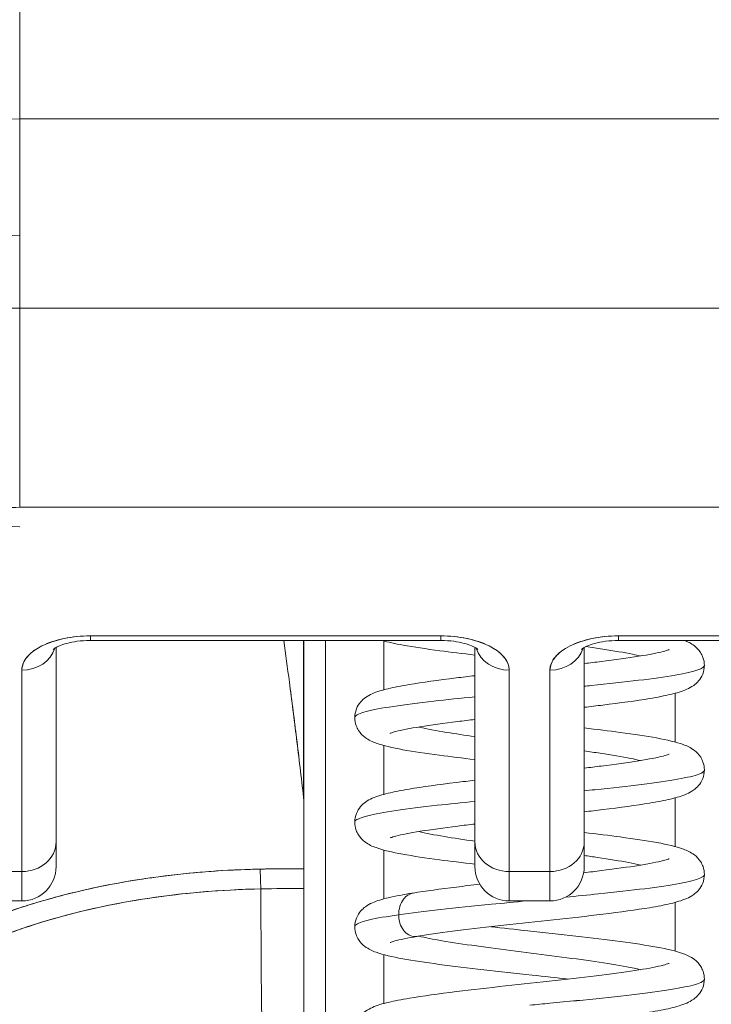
# Model space of a CAD drawing. Header units: inches. Extents: x 16 to 394, y 3 to 249.
# Tile 18 of 116: x 182.5 to 182.874, y 83.074 to 83.606. Entities that reach past the tile are written whole.
import ezdxf

# ---------------------------------------------------------------- set-up
doc = ezdxf.new("R2010")
doc.units = ezdxf.units.IN
doc.header["$LTSCALE"] = 24
doc.header["$MEASUREMENT"] = 0
doc.layers.get('0').update_dxf_attribs({"lineweight": 0})
doc.layers.add('Dimension (ANSI)', color=7, linetype='Continuous', lineweight=5)
doc.layers.add('Visible (ANSI)', color=7, linetype='Continuous', lineweight=5)
doc.styles.add('ROMANS', font='tahoma.ttf')
doc.dimstyles.new('Default (ANSI)', dxfattribs={"dimscale": 24, "dimtxt": 0.07, "dimasz": 0.07, "dimexe": 0.125, "dimexo": 0.0625, "dimgap": 0.031496, "dimtad": 0, "dimtih": 1, "dimtoh": 1, "dimrnd": 1e-08, "dimzin": 0, "dimdsep": 46, "dimtxsty": 'ROMANS', "dimblk": 'Filled-1', "dimcen": 0.09, "dimdle": 0.393701, "dimclrd": 256, "dimclre": 256, "dimclrt": 256, "dimadec": 0, "dimazin": 0, "dimtfac": 0.928571, "dimtofl": 0, "dimtmove": 0, "dimatfit": 3, "dimfxl": 1, "dimtolj": 1, "dimtzin": 0, "dimlwd": -1, "dimlwe": -1, "dimarcsym": 0})

# ---------------------------------------------------------------- blocks, each defined once
blk = doc.blocks.new('Filled-1')
at = {"color": 0}
for p, q in [((0, 0), (-1, 0.17857)), ((-1, 0.17857), (-1, -0.17857)), ((-1, 0), (0, 0)), ((-1, -0.17857), (0, 0))]:
    blk.add_line(p, q, dxfattribs=at)
at = {"color": 0, "flags": 128}
blk.add_lwpolyline([(-1, -0.17857), (0, 0), (-1, 0.17857), (-1, -0.17857)], dxfattribs=at)
at = {"color": 0}
blk.add_solid([(-1, -0.17857), (0, 0), (-1, 0.17857), (-1, -0.17857)], dxfattribs=at)
blk = doc.blocks.new('*D24')
at = {"layer": 'Defpoints', "color": 0, "transparency": 16777216}
for p in [(150.02567, 87.8232), (150.02567, 81.5664), (185.46317, 81.5664)]:
    blk.add_point(p, dxfattribs=at)
at = {"layer": 'Dimension (ANSI)', "transparency": 16777216}
for p, q in [((150.02567, 83.0664), (150.02567, 90.8232)), ((185.46317, 83.0664), (185.46317, 90.8232)), ((151.70567, 87.8232), (159.95091, 87.8232)), ((183.78317, 87.8232), (175.53794, 87.8232))]:
    blk.add_line(p, q, dxfattribs=at)
at = {"layer": 'Dimension (ANSI)', "transparency": 16777216, "xscale": 1.680000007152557, "yscale": 1.680000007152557, "zscale": 1.680000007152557, "rotation": 180}
blk.add_blockref('Filled-1', (150.02567, 87.8232), dxfattribs=at)
at = {"layer": 'Dimension (ANSI)', "transparency": 16777216, "xscale": 1.680000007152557, "yscale": 1.680000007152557, "zscale": 1.680000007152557}
blk.add_blockref('Filled-1', (185.46317, 87.8232), dxfattribs=at)
at = {"layer": 'Dimension (ANSI)', "transparency": 16777216, "insert": (167.74442, 87.8232), "char_height": 1.68, "attachment_point": 5, "style": 'ROMANS'}
blk.add_mtext('\\A1;\\fTahoma|b0|i0;\\H1.6800;35.44\\P\\fTahoma|b0|i0;\\H1.6800;DOOR WIDTH', dxfattribs=at)
blk = doc.blocks.new('*D25')
at = {"layer": 'Defpoints', "color": 0, "transparency": 16777216}
for p in [(186.15267, 87.8232), (185.46317, 81.5664), (186.15267, 80.48478)]:
    blk.add_point(p, dxfattribs=at)
at = {"layer": 'Dimension (ANSI)', "transparency": 16777216}
for p, q in [((185.46317, 83.0664), (185.46317, 90.8232)), ((186.15267, 81.98478), (186.15267, 90.8232)), ((183.78317, 87.8232), (182.10317, 87.8232)), ((187.83267, 87.8232), (189.51267, 87.8232))]:
    blk.add_line(p, q, dxfattribs=at)
at = {"layer": 'Dimension (ANSI)', "transparency": 16777216, "xscale": 1.680000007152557, "yscale": 1.680000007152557, "zscale": 1.680000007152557}
blk.add_blockref('Filled-1', (185.46317, 87.8232), dxfattribs=at)
at = {"layer": 'Dimension (ANSI)', "transparency": 16777216, "xscale": 1.680000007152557, "yscale": 1.680000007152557, "zscale": 1.680000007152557, "rotation": 180}
blk.add_blockref('Filled-1', (186.15267, 87.8232), dxfattribs=at)
at = {"layer": 'Dimension (ANSI)', "transparency": 16777216, "insert": (193.27317, 87.8232), "char_height": 1.68, "attachment_point": 5, "style": 'ROMANS'}
blk.add_mtext('\\A1;(0.69)', dxfattribs=at)

msp = doc.modelspace()

# ---------------------------------------------------------------- linework, layer by layer
at = {"layer": 'Visible (ANSI)'}
for p, q in [((182.50008, 84.07762), (182.50008, 83.55201)), ((183.05126, 83.55201), (182.50008, 83.55201)), ((182.50008, 83.55201), (183.05126, 83.55201)), ((182.50008, 83.44973), (182.50008, 83.55201)), ((182.50008, 83.55201), (182.50008, 83.44973)), ((182.50008, 83.44972), (183.05126, 83.44972)), ((182.50008, 83.44972), (182.50008, 83.34216)), ((183.05126, 83.44972), (182.50008, 83.44972)), ((182.50008, 83.34216), (183.05126, 83.34216)), ((183.05126, 83.34216), (182.50008, 83.34216)), ((182.72764, 83.27267), (182.53827, 83.27267)), ((182.53827, 83.27267), (182.53827, 83.27019)), ((182.53827, 83.27267), (182.72764, 83.27267)), ((182.53827, 83.27019), (182.53827, 83.27267)), ((182.72764, 83.27267), (182.72764, 83.27019)), ((182.72764, 83.27019), (182.72764, 83.27267)), ((183.01308, 83.27267), (182.82371, 83.27267)), ((182.82371, 83.27019), (182.82371, 83.27267)), ((182.82371, 83.27267), (182.82371, 83.27019)), ((182.82371, 83.27267), (183.01308, 83.27267)), ((182.51977, 83.16134), (182.51977, 83.26641)), ((182.51977, 83.26641), (182.51977, 83.16134)), ((182.53827, 83.27019), (182.72764, 83.27019)), ((182.6535, 83.18538), (182.6535, 83.27019)), ((182.6535, 83.27019), (182.6535, 83.18538)), ((182.65363, 83.18321), (182.65363, 83.27019)), ((182.65363, 83.27019), (182.65363, 83.18321)), ((182.66544, 82.97733), (182.66544, 83.27019)), ((182.69695, 83.24356), (182.69695, 83.26992)), ((182.69695, 83.26992), (182.69695, 83.24356)), ((182.74615, 83.26641), (182.74615, 83.16134)), ((182.74615, 83.16134), (182.74615, 83.26641)), ((182.8052, 83.26641), (182.8052, 83.16134)), ((182.8052, 83.16134), (182.8052, 83.26641)), ((182.82371, 83.27019), (183.01308, 83.27019)), ((182.50126, 83.25417), (182.50126, 83.14531)), ((182.50126, 83.14531), (182.50126, 83.25417)), ((182.76465, 83.25417), (182.76465, 83.14531)), ((182.76465, 83.14531), (182.76465, 83.25417)), ((182.7867, 83.25417), (182.7867, 83.14531)), ((182.7867, 83.14531), (182.7867, 83.25417)), ((182.85443, 83.21531), (182.85443, 83.24168)), ((182.85443, 83.24168), (182.85443, 83.21531)), ((182.69695, 83.18707), (182.69695, 83.21342)), ((182.69695, 83.21342), (182.69695, 83.18707)), ((182.65363, 83.18321), (182.65363, 83.14689)), ((182.85443, 83.15882), (182.85443, 83.18519)), ((182.85443, 83.18519), (182.85443, 83.15882)), ((182.51977, 83.14799), (182.51977, 83.16134)), ((182.74615, 83.16134), (182.74615, 83.14799)), ((182.8052, 83.14799), (182.8052, 83.16134)), ((182.69695, 83.13057), (182.69695, 83.15693)), ((182.69695, 83.15693), (182.69695, 83.13057)), ((182.46071, 83.14531), (182.50126, 83.14531)), ((182.50126, 83.14531), (182.46071, 83.14531)), ((182.50126, 83.12949), (182.50126, 83.14531)), ((182.50126, 83.14531), (182.50126, 83.12949)), ((182.63699, 83.14678), (182.63699, 83.14678)), ((182.7867, 83.14531), (182.76465, 83.14531)), ((182.76465, 83.12949), (182.76465, 83.14531)), ((182.76465, 83.14531), (182.76465, 83.12949)), ((182.76465, 83.14531), (182.7867, 83.14531)), ((182.7867, 83.12949), (182.7867, 83.14531)), ((182.7867, 83.14531), (182.7867, 83.12949)), ((182.65363, 82.77739), (182.65363, 83.13619)), ((182.50126, 83.12949), (182.46599, 83.12949)), ((182.76465, 83.12949), (182.7867, 83.12949)), ((182.85443, 83.10232), (182.85443, 83.12869)), ((182.85443, 83.12869), (182.85443, 83.10232)), ((182.69695, 83.07407), (182.69695, 83.10043)), ((182.69695, 83.10043), (182.69695, 83.07407))]:
    msp.add_line(p, q, dxfattribs=at)
for centre, radius, start, end in [((182.50008, 83.41035), 0.07874, 90, 270), ((182.50126, 83.14799), 0.0185, 270, 0), ((182.76465, 83.14799), 0.0185, 180, 270), ((182.7867, 83.14799), 0.0185, 270, 0)]:
    msp.add_arc(centre, radius, start, end, dxfattribs=at)
for centre, major_axis, ratio, start_param, end_param in [((182.50008, 83.49295), (-0.11811, 0), 0.5, 4.712389, 6.283185), ((182.50008, 83.39067), (-0.11811, 0), 0.5, 4.712389, 6.283185), ((182.53827, 83.25417), (-0.03701, 0), 0.5, 4.712389, 6.283185), ((182.72764, 83.25417), (0.03701, 0), 0.5, 0, 1.570796), ((182.82371, 83.25417), (-0.03701, 0), 0.5, 4.712389, 6.283185), ((182.50126, 83.27019), (0.0185, 0), 0.866025, 4.712389, 6.020454), ((182.50126, 83.27019), (0.0185, 0), 0.866025, 4.712389, 6.020454), ((182.76465, 83.27019), (-0.0185, 0), 0.866025, 0.262731, 1.570796), ((182.76465, 83.27019), (-0.0185, 0), 0.866025, 0.262731, 1.570796), ((182.7867, 83.27019), (0.0185, 0), 0.866025, 4.712389, 6.020454), ((182.7867, 83.27019), (0.0185, 0), 0.866025, 4.712389, 6.020454), ((182.62236, 83.18177), (0.03114, 0.00369), 0.780421, 6.190907, 6.279533), ((182.61228, 83.18145), (0.04129, 0.00328), 0.67968, 6.229305, 6.306392), ((182.65336, 81.80209), (-0.00021, -1.68497), 0.000091, 2.494978, 2.531653), ((182.50126, 83.16134), (0.0185, 0), 0.866025, 4.712389, 6.283185), ((182.50126, 83.16134), (0.0185, 0), 0.866025, 4.712389, 6.283185), ((182.76465, 83.16134), (-0.0185, 0), 0.866025, 0, 1.570796), ((182.76465, 83.16134), (-0.0185, 0), 0.866025, 0, 1.570796), ((182.7867, 83.16134), (0.0185, 0), 0.866025, 4.712389, 6.283185), ((182.7867, 83.16134), (0.0185, 0), 0.866025, 4.712389, 6.283185), ((182.65365, 82.70165), (-0.73842, 0), 0.602969, 4.712418, 4.74441), ((182.63001, 83.13064), (-0.00038, 0.02008), 0.025247, 4.980533, 5.636212), ((182.63001, 83.13064), (0.00038, -0.02008), 0.025246, 1.838858, 2.494496), ((182.65363, 83.13087), (0, 0.02008), 0.00001, 0.646694, 1.302724), ((182.65362, 82.69365), (0.74112, 0), 0.597128, 1.570794, 1.602147), ((182.65363, 82.69364), (0.74133, 0), 0.596956, 1.570797, 1.602141), ((182.64102, 83.28219), (0, 0.55118), 0.02, 1.83929, 2.7281), ((182.64102, 83.28219), (0, -0.55118), 0.02, 4.980883, 5.869693)]:
    msp.add_ellipse(centre, major_axis=major_axis, ratio=ratio, start_param=start_param, end_param=end_param, dxfattribs=at)
for points, knots in [([(182.46071, 83.32248), (182.46082, 83.32521), (182.4618, 83.32771), (182.46376, 83.33005), (182.46571, 83.33239), (182.46863, 83.33457), (182.47227, 83.33639), (182.47591, 83.33821), (182.48027, 83.33967), (182.48495, 83.34064), (182.48963, 83.34162), (182.49463, 83.34211), (182.50008, 83.34216)], [0, 0, 0, 0, 0.25, 0.25, 0.25, 0.5, 0.5, 0.5, 0.75, 0.75, 0.75, 1, 1, 1, 1]), ([(182.53827, 83.27267), (182.53321, 83.27264), (182.52855, 83.27219), (182.52413, 83.27127), (182.51972, 83.27035), (182.51556, 83.26898), (182.5121, 83.26725), (182.50864, 83.26552), (182.5059, 83.26344), (182.50407, 83.26123), (182.50224, 83.25903), (182.50133, 83.2567), (182.50126, 83.25417)], [0, 0, 0, 0, 0.25, 0.25, 0.25, 0.5, 0.5, 0.5, 0.75, 0.75, 0.75, 1, 1, 1, 1]), ([(182.76465, 83.25417), (182.76459, 83.2567), (182.76367, 83.25903), (182.76184, 83.26124), (182.76001, 83.26345), (182.75726, 83.26553), (182.75381, 83.26726), (182.75035, 83.26898), (182.74618, 83.27036), (182.74177, 83.27127), (182.73736, 83.27219), (182.7327, 83.27264), (182.72764, 83.27267)], [0, 0, 0, 0, 0.25, 0.25, 0.25, 0.5, 0.5, 0.5, 0.75, 0.75, 0.75, 1, 1, 1, 1]), ([(182.82371, 83.27267), (182.81864, 83.27264), (182.81398, 83.27219), (182.80957, 83.27127), (182.80515, 83.27036), (182.80099, 83.26898), (182.79753, 83.26725), (182.79408, 83.26552), (182.79133, 83.26344), (182.7895, 83.26123), (182.78767, 83.25903), (182.78676, 83.2567), (182.7867, 83.25417)], [0, 0, 0, 0, 0.25, 0.25, 0.25, 0.5, 0.5, 0.5, 0.75, 0.75, 0.75, 1, 1, 1, 1]), ([(182.51826, 83.26539), (182.51826, 83.26539), (182.51827, 83.2654), (182.51842, 83.26554), (182.51875, 83.2658), (182.51984, 83.26647), (182.52063, 83.26688), (182.52273, 83.26776), (182.52407, 83.26823), (182.52728, 83.26909), (182.52919, 83.26947), (182.53336, 83.27002), (182.53565, 83.27018), (182.53805, 83.27019), (182.53816, 83.27019), (182.53827, 83.27019)], [3.601073, 3.601073, 3.601073, 3.601073, 3.653683, 3.653683, 3.828025, 3.828025, 4.013889, 4.013889, 4.222184, 4.222184, 4.453581, 4.453581, 4.701575, 4.701575, 4.713492, 4.713492, 4.713492, 4.713492]), ([(182.64279, 83.27019), (182.64381, 83.26287), (182.64484, 83.25537), (182.64585, 83.24771), (182.64654, 83.24255), (182.64722, 83.2373), (182.6479, 83.23199), (182.64852, 83.22717), (182.64913, 83.22229), (182.64974, 83.21735), (182.65102, 83.20695), (182.65228, 83.1963), (182.6535, 83.18538)], [0.0738382, 0.0738382, 0.0738382, 0.0738382, 0.3333333, 0.3333333, 0.3333333, 0.5081485, 0.5081485, 0.5081485, 0.6666667, 0.6666667, 0.6666667, 1, 1, 1, 1]), ([(182.6428, 83.27019), (182.64383, 83.26288), (182.64485, 83.25539), (182.64586, 83.24773), (182.64716, 83.2379), (182.64845, 83.22779), (182.64972, 83.21739), (182.651, 83.207), (182.65226, 83.19633), (182.6535, 83.18538)], [0.073882, 0.073882, 0.073882, 0.073882, 0.3333333, 0.3333333, 0.3333333, 0.6666667, 0.6666667, 0.6666667, 1, 1, 1, 1]), ([(182.74615, 83.26233), (182.73948, 83.2631), (182.73308, 83.26388), (182.71974, 83.26564), (182.713, 83.26664), (182.70296, 83.26847), (182.69923, 83.26925), (182.69596, 83.27019)], [0.4081123, 0.4081123, 0.4081123, 0.4081123, 0.4622359, 0.4622359, 0.5316759, 0.5316759, 0.5865243, 0.5865243, 0.5865243, 0.5865243]), ([(182.74766, 83.26539), (182.74766, 83.26539), (182.74764, 83.2654), (182.74749, 83.26554), (182.74717, 83.2658), (182.74608, 83.26647), (182.74528, 83.26688), (182.74319, 83.26776), (182.74184, 83.26823), (182.73863, 83.26909), (182.73673, 83.26947), (182.73256, 83.27002), (182.73027, 83.27018), (182.72786, 83.27019), (182.72775, 83.27019), (182.72764, 83.27019)], [6.74046, 6.74046, 6.74046, 6.74046, 6.79307, 6.79307, 6.967412, 6.967412, 7.153275, 7.153275, 7.361571, 7.361571, 7.592968, 7.592968, 7.840962, 7.840962, 7.852879, 7.852879, 7.852879, 7.852879]), ([(182.82371, 83.27019), (182.82135, 83.27019), (182.819, 83.27004), (182.81461, 83.26947), (182.81257, 83.26906), (182.80912, 83.26811), (182.80768, 83.26759), (182.80553, 83.26662), (182.80477, 83.26618), (182.80388, 83.26557), (182.80369, 83.26539), (182.80369, 83.26539)], [1.569693, 1.569693, 1.569693, 1.569693, 1.824004, 1.824004, 2.072269, 2.072269, 2.302593, 2.302593, 2.506751, 2.506751, 2.682113, 2.682113, 2.682113, 2.682113]), ([(182.8052, 83.25772), (182.80833, 83.25809), (182.81138, 83.25846), (182.82188, 83.25976), (182.82886, 83.26072), (182.84021, 83.26254), (182.84486, 83.26345), (182.84913, 83.26456), (182.85013, 83.26488), (182.85092, 83.26517), (182.85106, 83.26524), (182.85106, 83.26524)], [0.4316077, 0.4316077, 0.4316077, 0.4316077, 0.4573476, 0.4573476, 0.5238399, 0.5238399, 0.5881761, 0.5881761, 0.6161882, 0.6161882, 0.6296951, 0.6296951, 0.6296951, 0.6296951]), ([(182.83562, 83.2618), (182.83431, 83.26211), (182.8329, 83.26242), (182.83138, 83.26274), (182.82681, 83.26367), (182.82132, 83.26461), (182.81519, 83.26555), (182.81229, 83.26599), (182.80926, 83.26643), (182.80611, 83.26688)], [0.77606742, 0.77606742, 0.77606742, 0.77606742, 0.78125, 0.78125, 0.78125, 0.796875, 0.796875, 0.796875, 0.80423585, 0.80423585, 0.80423585, 0.80423585]), ([(182.80611, 83.26688), (182.80926, 83.26643), (182.81874, 83.26505), (182.82863, 83.26336), (182.83431, 83.26211), (182.83562, 83.2618)], [0.19576415, 0.19576415, 0.19576415, 0.19576415, 0.203125, 0.21875, 0.22393258, 0.22393258, 0.22393258, 0.22393258]), ([(182.85941, 83.27019), (182.86116, 83.26952), (182.86288, 83.26873), (182.86589, 83.26644), (182.86711, 83.26526), (182.86863, 83.26284), (182.86907, 83.26197), (182.86989, 83.25968), (182.87016, 83.25819), (182.87016, 83.25675)], [0.61035813, 0.61035813, 0.61035813, 0.61035813, 0.64265824, 0.64265824, 0.66284237, 0.66284237, 0.6723543, 0.6723543, 0.68610378, 0.68610378, 0.68610378, 0.68610378]), ([(182.87016, 83.25675), (182.87016, 83.25593), (182.86764, 83.25417), (182.85571, 83.25148), (182.83548, 83.24866), (182.81697, 83.24666), (182.80644, 83.2456), (182.8052, 83.24548)], [0.25200516, 0.25200516, 0.25200516, 0.25200516, 0.265625, 0.28125, 0.296875, 0.3125, 0.31456525, 0.31456525, 0.31456525, 0.31456525]), ([(182.8052, 83.24548), (182.80644, 83.2456), (182.80767, 83.24573), (182.80889, 83.24585), (182.81812, 83.24679), (182.8268, 83.24773), (182.83451, 83.24866), (182.84223, 83.2496), (182.84897, 83.25054), (182.85442, 83.25148), (182.85987, 83.25242), (182.86402, 83.25335), (182.86667, 83.25429), (182.86899, 83.25511), (182.87016, 83.25593), (182.87016, 83.25675)], [0.68543475, 0.68543475, 0.68543475, 0.68543475, 0.6875, 0.6875, 0.6875, 0.703125, 0.703125, 0.703125, 0.71875, 0.71875, 0.71875, 0.734375, 0.734375, 0.734375, 0.74799484, 0.74799484, 0.74799484, 0.74799484]), ([(182.87016, 83.25675), (182.87016, 83.25515), (182.86982, 83.25349), (182.86867, 83.2506), (182.86786, 83.24934), (182.86617, 83.24733), (182.86528, 83.24656), (182.86311, 83.24499), (182.86187, 83.24435), (182.85795, 83.24261), (182.85521, 83.24184), (182.84863, 83.24027), (182.84483, 83.23954), (182.83341, 83.23762), (182.82473, 83.23644), (182.812, 83.23488), (182.80864, 83.23448), (182.8052, 83.23408)], [0, 0, 0, 0, 0.015209, 0.015209, 0.0301371, 0.0301371, 0.0454403, 0.0454403, 0.0681674, 0.0681674, 0.1184251, 0.1184251, 0.1682991, 0.1682991, 0.2502301, 0.2502301, 0.2780779, 0.2780779, 0.2780779, 0.2780779]), ([(182.68119, 83.2285), (182.68119, 83.23009), (182.68152, 83.23175), (182.68268, 83.23464), (182.68349, 83.23591), (182.68518, 83.23791), (182.68606, 83.23867), (182.68821, 83.24023), (182.68943, 83.24086), (182.69328, 83.24258), (182.69598, 83.24336), (182.70247, 83.24492), (182.70625, 83.24565), (182.71767, 83.24758), (182.72639, 83.24877), (182.73923, 83.25035), (182.74264, 83.25075), (182.74615, 83.25116)], [0, 0, 0, 0, 0.0151894, 0.0151894, 0.0301063, 0.0301063, 0.0452537, 0.0452537, 0.0676915, 0.0676915, 0.1171223, 0.1171223, 0.1671676, 0.1671676, 0.2496353, 0.2496353, 0.2779947, 0.2779947, 0.2779947, 0.2779947]), ([(182.74615, 83.23976), (182.73831, 83.23898), (182.72185, 83.23725), (182.70087, 83.23459), (182.68596, 83.23178), (182.68148, 83.22975), (182.68119, 83.22865), (182.68119, 83.2285)], [0.34629747, 0.34629747, 0.34629747, 0.34629747, 0.359375, 0.375, 0.390625, 0.40625, 0.40883463, 0.40883463, 0.40883463, 0.40883463]), ([(182.68119, 83.2285), (182.68119, 83.22865), (182.68123, 83.22881), (182.68131, 83.22896), (182.68183, 83.2299), (182.68389, 83.23084), (182.68741, 83.23178), (182.69093, 83.23272), (182.6959, 83.23365), (182.70208, 83.23459), (182.70827, 83.23553), (182.71566, 83.23647), (182.72391, 83.23741), (182.73081, 83.23819), (182.73831, 83.23898), (182.74615, 83.23976)], [0.59116537, 0.59116537, 0.59116537, 0.59116537, 0.59375, 0.59375, 0.59375, 0.609375, 0.609375, 0.609375, 0.625, 0.625, 0.625, 0.640625, 0.640625, 0.640625, 0.65370253, 0.65370253, 0.65370253, 0.65370253]), ([(182.74615, 83.20583), (182.73941, 83.20661), (182.73295, 83.2074), (182.71957, 83.20917), (182.71285, 83.21017), (182.70138, 83.21226), (182.69676, 83.21329), (182.69076, 83.21546), (182.6888, 83.21627), (182.68551, 83.21876), (182.68428, 83.21993), (182.68274, 83.22237), (182.68229, 83.22325), (182.68146, 83.22555), (182.68119, 83.22705), (182.68119, 83.2285)], [0.4081031, 0.4081031, 0.4081031, 0.4081031, 0.4627962, 0.4627962, 0.5322521, 0.5322521, 0.6051072, 0.6051072, 0.6422392, 0.6422392, 0.6626301, 0.6626301, 0.6723301, 0.6723301, 0.6861278, 0.6861278, 0.6861278, 0.6861278]), ([(182.74615, 83.22751), (182.74295, 83.22714), (182.73984, 83.22677), (182.7293, 83.22545), (182.72234, 83.2245), (182.71103, 83.22268), (182.7064, 83.22177), (182.70216, 83.22066), (182.70118, 83.22035), (182.70043, 83.22006), (182.70029, 83.22), (182.70029, 83.22)], [0.4316904, 0.4316904, 0.4316904, 0.4316904, 0.4579414, 0.4579414, 0.5244171, 0.5244171, 0.5887172, 0.5887172, 0.6166709, 0.6166709, 0.6299247, 0.6299247, 0.6299247, 0.6299247]), ([(182.74615, 83.21824), (182.74069, 83.219), (182.73556, 83.21976), (182.7309, 83.22052), (182.72517, 83.22146), (182.72018, 83.2224), (182.71616, 83.22333), (182.71602, 83.22337), (182.71587, 83.2234), (182.71573, 83.22344)], [0.53419312, 0.53419312, 0.53419312, 0.53419312, 0.546875, 0.546875, 0.546875, 0.5625, 0.5625, 0.5625, 0.5630701, 0.5630701, 0.5630701, 0.5630701]), ([(182.71573, 83.22344), (182.71587, 83.2234), (182.72, 83.22243), (182.72923, 83.2207), (182.74069, 83.219), (182.74615, 83.21824)], [0.4369299, 0.4369299, 0.4369299, 0.4369299, 0.4375, 0.453125, 0.46580688, 0.46580688, 0.46580688, 0.46580688]), ([(182.8052, 83.22291), (182.81206, 83.22211), (182.81864, 83.22131), (182.83209, 83.21953), (182.83879, 83.21853), (182.85019, 83.21643), (182.85479, 83.21541), (182.86074, 83.21322), (182.86266, 83.2124), (182.86591, 83.20992), (182.86713, 83.20874), (182.86864, 83.20632), (182.86907, 83.20545), (182.86989, 83.20318), (182.87016, 83.20169), (182.87016, 83.20025)], [0.4081465, 0.4081465, 0.4081465, 0.4081465, 0.4638705, 0.4638705, 0.5333517, 0.5333517, 0.6062965, 0.6062965, 0.6428278, 0.6428278, 0.6629392, 0.6629392, 0.6723695, 0.6723695, 0.6860916, 0.6860916, 0.6860916, 0.6860916]), ([(182.83562, 83.20531), (182.83402, 83.20569), (182.83226, 83.20607), (182.83035, 83.20645), (182.82564, 83.20739), (182.82004, 83.20832), (182.81381, 83.20926), (182.81105, 83.20968), (182.80817, 83.21009), (182.8052, 83.21051)], [0.46240588, 0.46240588, 0.46240588, 0.46240588, 0.46875, 0.46875, 0.46875, 0.484375, 0.484375, 0.484375, 0.49128282, 0.49128282, 0.49128282, 0.49128282]), ([(182.8052, 83.21051), (182.80817, 83.21009), (182.81756, 83.20874), (182.82792, 83.20701), (182.83402, 83.20569), (182.83562, 83.20531)], [0.50871718, 0.50871718, 0.50871718, 0.50871718, 0.515625, 0.53125, 0.53759412, 0.53759412, 0.53759412, 0.53759412]), ([(182.8052, 83.20123), (182.80836, 83.2016), (182.81143, 83.20197), (182.82194, 83.20327), (182.82891, 83.20423), (182.84025, 83.20605), (182.84489, 83.20696), (182.84915, 83.20807), (182.85014, 83.20839), (182.85092, 83.20868), (182.85106, 83.20874), (182.85106, 83.20874)], [0.4316025, 0.4316025, 0.4316025, 0.4316025, 0.4575258, 0.4575258, 0.5240118, 0.5240118, 0.588336, 0.588336, 0.6163243, 0.6163243, 0.6296521, 0.6296521, 0.6296521, 0.6296521]), ([(182.87016, 83.20025), (182.87016, 83.1995), (182.86795, 83.19782), (182.85693, 83.19519), (182.83721, 83.19238), (182.81831, 83.19031), (182.80714, 83.18917), (182.8052, 83.18898)], [0.56566484, 0.56566484, 0.56566484, 0.56566484, 0.578125, 0.59375, 0.609375, 0.625, 0.62822657, 0.62822657, 0.62822657, 0.62822657]), ([(182.8052, 83.18898), (182.80714, 83.18917), (182.80905, 83.18937), (182.81094, 83.18956), (182.82008, 83.1905), (182.82865, 83.19144), (182.83622, 83.19238), (182.84378, 83.19331), (182.85036, 83.19425), (182.85561, 83.19519), (182.86087, 83.19613), (182.86481, 83.19707), (182.86724, 83.19801), (182.86918, 83.19875), (182.87016, 83.1995), (182.87016, 83.20025)], [0.37177343, 0.37177343, 0.37177343, 0.37177343, 0.375, 0.375, 0.375, 0.390625, 0.390625, 0.390625, 0.40625, 0.40625, 0.40625, 0.421875, 0.421875, 0.421875, 0.43433516, 0.43433516, 0.43433516, 0.43433516]), ([(182.87016, 83.20025), (182.87016, 83.19865), (182.86982, 83.197), (182.86867, 83.1941), (182.86786, 83.19284), (182.86617, 83.19083), (182.86527, 83.19006), (182.8631, 83.18849), (182.86185, 83.18785), (182.85791, 83.1861), (182.85516, 83.18533), (182.84857, 83.18376), (182.84479, 83.18303), (182.8334, 83.18113), (182.82472, 83.17994), (182.812, 83.17838), (182.80864, 83.17798), (182.8052, 83.17759)], [0, 0, 0, 0, 0.0152326, 0.0152326, 0.0301823, 0.0301823, 0.0455139, 0.0455139, 0.0683138, 0.0683138, 0.1187833, 0.1187833, 0.168348, 0.168348, 0.2502448, 0.2502448, 0.278081, 0.278081, 0.278081, 0.278081]), ([(182.68119, 83.172), (182.68119, 83.1736), (182.68153, 83.17525), (182.68268, 83.17815), (182.68349, 83.17942), (182.68519, 83.18143), (182.68609, 83.1822), (182.68824, 83.18375), (182.68946, 83.18438), (182.69331, 83.1861), (182.69602, 83.18687), (182.70252, 83.18843), (182.70631, 83.18917), (182.71774, 83.19109), (182.72647, 83.19228), (182.73929, 83.19386), (182.74267, 83.19426), (182.74615, 83.19466)], [0, 0, 0, 0, 0.0152167, 0.0152167, 0.0301563, 0.0301563, 0.045411, 0.045411, 0.0678135, 0.0678135, 0.117399, 0.117399, 0.1673809, 0.1673809, 0.249889, 0.249889, 0.2779896, 0.2779896, 0.2779896, 0.2779896]), ([(182.74615, 83.18327), (182.73901, 83.18255), (182.72315, 83.1809), (182.70229, 83.1783), (182.68678, 83.17549), (182.68165, 83.17339), (182.68119, 83.17223), (182.68119, 83.172)], [0.65995897, 0.65995897, 0.65995897, 0.65995897, 0.671875, 0.6875, 0.703125, 0.71875, 0.72249567, 0.72249567, 0.72249567, 0.72249567]), ([(182.68119, 83.172), (182.68119, 83.17223), (182.68128, 83.17245), (182.68145, 83.17268), (182.68219, 83.17361), (182.68449, 83.17455), (182.68822, 83.17549), (182.69195, 83.17643), (182.69712, 83.17737), (182.70348, 83.1783), (182.70984, 83.17924), (182.71739, 83.18018), (182.72576, 83.18112), (182.73214, 83.18183), (182.73901, 83.18255), (182.74615, 83.18327)], [0.27750433, 0.27750433, 0.27750433, 0.27750433, 0.28125, 0.28125, 0.28125, 0.296875, 0.296875, 0.296875, 0.3125, 0.3125, 0.3125, 0.328125, 0.328125, 0.328125, 0.34004103, 0.34004103, 0.34004103, 0.34004103]), ([(182.74615, 83.14934), (182.73939, 83.15012), (182.73291, 83.15091), (182.71952, 83.15268), (182.7128, 83.15368), (182.70134, 83.15577), (182.69672, 83.1568), (182.69073, 83.15898), (182.68878, 83.15979), (182.68549, 83.16228), (182.68426, 83.16345), (182.68273, 83.16589), (182.68228, 83.16678), (182.68146, 83.16907), (182.68119, 83.17056), (182.68119, 83.172)], [0.4081, 0.4081, 0.4081, 0.4081, 0.4629765, 0.4629765, 0.5324377, 0.5324377, 0.6053046, 0.6053046, 0.6423402, 0.6423402, 0.6626882, 0.6626882, 0.6723714, 0.6723714, 0.6861196, 0.6861196, 0.6861196, 0.6861196]), ([(182.74615, 83.17102), (182.74295, 83.17064), (182.73984, 83.17027), (182.7293, 83.16896), (182.72234, 83.16801), (182.71103, 83.16619), (182.7064, 83.16527), (182.70217, 83.16417), (182.70119, 83.16385), (182.70043, 83.16357), (182.70029, 83.1635), (182.70029, 83.1635)], [0.4316934, 0.4316934, 0.4316934, 0.4316934, 0.457942, 0.457942, 0.5244124, 0.5244124, 0.5887045, 0.5887045, 0.6166513, 0.6166513, 0.6299549, 0.6299549, 0.6299549, 0.6299549]), ([(182.74615, 83.16174), (182.74019, 83.16257), (182.73462, 83.1634), (182.72964, 83.16423), (182.72423, 83.16514), (182.71952, 83.16604), (182.71573, 83.16694)], [0.22053162, 0.22053162, 0.22053162, 0.22053162, 0.234375, 0.234375, 0.234375, 0.24940886, 0.24940886, 0.24940886, 0.24940886]), ([(182.71573, 83.16694), (182.71952, 83.16604), (182.72856, 83.1643), (182.74019, 83.16257), (182.74615, 83.16174)], [0.75059114, 0.75059114, 0.75059114, 0.75059114, 0.765625, 0.77946838, 0.77946838, 0.77946838, 0.77946838]), ([(182.8052, 83.16641), (182.81209, 83.16562), (182.81869, 83.16481), (182.83215, 83.16302), (182.83884, 83.16202), (182.85024, 83.15993), (182.85483, 83.1589), (182.86076, 83.15671), (182.86269, 83.15589), (182.86593, 83.1534), (182.86715, 83.15222), (182.86866, 83.1498), (182.86908, 83.14893), (182.86989, 83.14666), (182.87016, 83.14519), (182.87016, 83.14375)], [0.4081417, 0.4081417, 0.4081417, 0.4081417, 0.4640622, 0.4640622, 0.5335498, 0.5335498, 0.6065099, 0.6065099, 0.642938, 0.642938, 0.6630048, 0.6630048, 0.6724273, 0.6724273, 0.6860824, 0.6860824, 0.6860824, 0.6860824]), ([(182.51977, 83.16134), (182.51977, 83.15603), (182.51977, 83.15231), (182.51977, 83.15017), (182.51977, 83.14874), (182.51977, 83.14801), (182.51977, 83.14801)], [0, 0, 0, 0, 0.2, 0.2, 0.2, 0.3335931, 0.3335931, 0.3335931, 0.3335931]), ([(182.74615, 83.16134), (182.74615, 83.15603), (182.74615, 83.15231), (182.74615, 83.15017), (182.74615, 83.14874), (182.74615, 83.14801), (182.74615, 83.14801)], [0, 0, 0, 0, 0.2, 0.2, 0.2, 0.3335594, 0.3335594, 0.3335594, 0.3335594]), ([(182.8052, 83.14801), (182.8052, 83.14801), (182.8052, 83.14874), (182.8052, 83.15017), (182.8052, 83.15232), (182.8052, 83.15603), (182.8052, 83.16134)], [0.6663967, 0.6663967, 0.6663967, 0.6663967, 0.8, 0.8, 0.8, 1, 1, 1, 1]), ([(182.83562, 83.14881), (182.83372, 83.14926), (182.8316, 83.14971), (182.82928, 83.15016), (182.82445, 83.1511), (182.81873, 83.15204), (182.81241, 83.15298), (182.81008, 83.15332), (182.80767, 83.15367), (182.8052, 83.15401)], [0.14874442, 0.14874442, 0.14874442, 0.14874442, 0.15625, 0.15625, 0.15625, 0.171875, 0.171875, 0.171875, 0.17762161, 0.17762161, 0.17762161, 0.17762161]), ([(182.8052, 83.15401), (182.80767, 83.15367), (182.81663, 83.15238), (182.82719, 83.15065), (182.83372, 83.14926), (182.83562, 83.14881)], [0.82237839, 0.82237839, 0.82237839, 0.82237839, 0.828125, 0.84375, 0.85125558, 0.85125558, 0.85125558, 0.85125558]), ([(182.80491, 83.1447), (182.80821, 83.14508), (182.81142, 83.14547), (182.82206, 83.14679), (182.82902, 83.14775), (182.84033, 83.14957), (182.84495, 83.15048), (182.84918, 83.15158), (182.85017, 83.1519), (182.85093, 83.15219), (182.85106, 83.15225), (182.85106, 83.15225)], [0.255496, 0.255496, 0.255496, 0.255496, 0.2825957, 0.2825957, 0.3490704, 0.3490704, 0.4133714, 0.4133714, 0.4413146, 0.4413146, 0.4544085, 0.4544085, 0.4544085, 0.4544085]), ([(182.63001, 83.14667), (182.62725, 83.14661), (182.62449, 83.14653), (182.62174, 83.14643), (182.60547, 83.14585), (182.5894, 83.14448), (182.5736, 83.14233), (182.57071, 83.14194), (182.56782, 83.14152), (182.56495, 83.14107), (182.55271, 83.13917), (182.54062, 83.13679), (182.52889, 83.13393), (182.52028, 83.13182), (182.51186, 83.12946), (182.50369, 83.12685), (182.49823, 83.1251), (182.49288, 83.12324), (182.48763, 83.12125), (182.47432, 83.11623), (182.46161, 83.11046), (182.44904, 83.10386)], [0, 0, 0, 0, 0.041691, 0.041691, 0.041691, 0.288189, 0.288189, 0.288189, 0.333333, 0.333333, 0.333333, 0.525455, 0.525455, 0.525455, 0.666667, 0.666667, 0.666667, 0.761007, 0.761007, 0.761007, 1, 1, 1, 1]), ([(182.63001, 83.14667), (182.61143, 83.1463), (182.59306, 83.14492), (182.57517, 83.14254), (182.57125, 83.14202), (182.56734, 83.14145), (182.56347, 83.14084), (182.54383, 83.13772), (182.52488, 83.13337), (182.50711, 83.12791), (182.50539, 83.12739), (182.50368, 83.12685), (182.50198, 83.1263), (182.48274, 83.12008), (182.46496, 83.11253), (182.44904, 83.10386)], [0, 0, 0, 0, 0.27332, 0.27332, 0.27332, 0.333333, 0.333333, 0.333333, 0.637277, 0.637277, 0.637277, 0.666667, 0.666667, 0.666667, 1, 1, 1, 1]), ([(182.65363, 83.14689), (182.65196, 83.14689), (182.6503, 83.14689), (182.64864, 83.14688), (182.64243, 83.14686), (182.63622, 83.14678), (182.63001, 83.14667)], [0, 0, 0, 0, 0.211211, 0.211211, 0.211211, 1, 1, 1, 1]), ([(182.65363, 83.14689), (182.65363, 83.14599), (182.65363, 83.145), (182.65363, 83.1439), (182.65363, 83.14281), (182.65363, 83.14163), (182.65363, 83.14034), (182.65363, 83.13905), (182.65363, 83.13767), (182.65363, 83.13619)], [0, 0, 0, 0, 0.333333, 0.333333, 0.333333, 0.666667, 0.666667, 0.666667, 1, 1, 1, 1]), ([(182.87016, 83.14375), (182.87016, 83.14215), (182.86982, 83.1405), (182.86867, 83.1376), (182.86786, 83.13634), (182.86616, 83.13432), (182.86526, 83.13356), (182.86308, 83.13198), (182.86184, 83.13134), (182.85789, 83.1296), (182.85513, 83.12882), (182.84855, 83.12726), (182.84477, 83.12654), (182.8334, 83.12463), (182.82471, 83.12345), (182.80694, 83.12127), (182.79784, 83.12024), (182.77976, 83.11825), (182.77055, 83.11727), (182.75306, 83.11533), (182.74454, 83.11436), (182.7293, 83.11246), (182.72234, 83.11151), (182.71599, 83.11049), (182.7154, 83.11039), (182.71482, 83.1103)], [0, 0, 0, 0, 0.0152503, 0.0152503, 0.0302164, 0.0302164, 0.045569, 0.045569, 0.0684209, 0.0684209, 0.1189407, 0.1189407, 0.1683374, 0.1683374, 0.250272, 0.250272, 0.3215579, 0.3215579, 0.3903181, 0.3903181, 0.4579429, 0.4579429, 0.5244069, 0.5244069, 0.5313622, 0.5313622, 0.5313622, 0.5313622]), ([(182.87016, 83.14375), (182.87016, 83.14307), (182.86824, 83.14146), (182.8581, 83.1389), (182.83891, 83.13609), (182.81665, 83.13362), (182.8012, 83.13208), (182.79506, 83.13149)], [0.87932697, 0.87932697, 0.87932697, 0.87932697, 0.890625, 0.90625, 0.921875, 0.9375, 0.94743794, 0.94743794, 0.94743794, 0.94743794]), ([(182.79506, 83.13149), (182.8012, 83.13208), (182.80721, 83.13268), (182.81297, 83.13328), (182.82202, 83.13421), (182.83047, 83.13515), (182.83789, 83.13609), (182.84531, 83.13703), (182.8517, 83.13797), (182.85676, 83.1389), (182.86182, 83.13984), (182.86555, 83.14078), (182.86776, 83.14172), (182.86936, 83.1424), (182.87016, 83.14307), (182.87016, 83.14375)], [0.05256206, 0.05256206, 0.05256206, 0.05256206, 0.0625, 0.0625, 0.0625, 0.078125, 0.078125, 0.078125, 0.09375, 0.09375, 0.09375, 0.109375, 0.109375, 0.109375, 0.12067303, 0.12067303, 0.12067303, 0.12067303]), ([(182.71274, 83.13375), (182.71946, 83.13483), (182.72747, 83.13591), (182.74021, 83.13747), (182.74444, 83.13797), (182.74879, 83.13847)], [0, 0, 0, 0, 0.0750013, 0.0750013, 0.1097726, 0.1097726, 0.1097726, 0.1097726]), ([(182.45669, 83.09516), (182.47362, 83.10431), (182.49243, 83.11199), (182.51242, 83.11809), (182.53315, 83.12443), (182.55515, 83.12906), (182.57775, 83.13204), (182.59505, 83.13432), (182.61271, 83.13563), (182.63039, 83.13597)], [0, 0, 0, 0, 0.353142, 0.353142, 0.353142, 0.719555, 0.719555, 0.719555, 1, 1, 1, 1]), ([(182.45669, 83.09516), (182.47205, 83.1035), (182.489, 83.11062), (182.50743, 83.11653), (182.52586, 83.12244), (182.54577, 83.12713), (182.56642, 83.1304), (182.58708, 83.13367), (182.60847, 83.13551), (182.63039, 83.13597)], [0, 0, 0, 0, 0.333333, 0.333333, 0.333333, 0.666667, 0.666667, 0.666667, 1, 1, 1, 1]), ([(182.65363, 83.13619), (182.65363, 83.10462), (182.65363, 83.07427), (182.65363, 83.04487), (182.65363, 83.01546), (182.65363, 82.98699), (182.65363, 82.96033), (182.65363, 82.93367), (182.65363, 82.90881), (182.65363, 82.886), (182.65363, 82.86319), (182.65363, 82.84242), (182.65363, 82.82426), (182.65363, 82.80609), (182.65363, 82.79052), (182.65363, 82.77737)], [0, 0, 0, 0, 0.2, 0.2, 0.2, 0.4, 0.4, 0.4, 0.6, 0.6, 0.6, 0.8, 0.8, 0.8, 1, 1, 1, 1]), ([(182.68119, 83.11551), (182.68119, 83.11711), (182.68153, 83.11876), (182.68268, 83.12166), (182.68349, 83.12293), (182.6852, 83.12494), (182.6861, 83.12571), (182.68826, 83.12727), (182.68949, 83.1279), (182.69335, 83.12962), (182.69607, 83.13039), (182.7031, 83.13207), (182.70758, 83.13291), (182.71274, 83.13375)], [0, 0, 0, 0, 0.0152382, 0.0152382, 0.0301964, 0.0301964, 0.0455352, 0.0455352, 0.0680234, 0.0680234, 0.1177342, 0.1177342, 0.1753694, 0.1753694, 0.1753694, 0.1753694]), ([(182.70492, 83.12202), (182.70492, 83.1251), (182.70588, 83.12819), (182.70751, 83.13037), (182.7089, 83.13223), (182.71078, 83.13343), (182.71274, 83.13375)], [0, 0, 0, 0, 0.25, 0.25, 0.25, 0.4629545, 0.4629545, 0.4629545, 0.4629545]), ([(182.71274, 83.13375), (182.71078, 83.13343), (182.7089, 83.13223), (182.70751, 83.13037), (182.70588, 83.12819), (182.70492, 83.1251), (182.70492, 83.12202)], [0.5370455, 0.5370455, 0.5370455, 0.5370455, 0.75, 0.75, 0.75, 1, 1, 1, 1]), ([(182.77422, 83.12949), (182.76777, 83.12887), (182.75148, 83.12732), (182.72685, 83.12483), (182.71145, 83.12296), (182.70492, 83.12202)], [0.95852106, 0.95852106, 0.95852106, 0.95852106, 0.96875, 0.984375, 1, 1, 1, 1]), ([(182.70492, 83.12202), (182.71145, 83.12296), (182.71915, 83.12389), (182.72764, 83.12483), (182.73613, 83.12577), (182.74541, 83.12671), (182.75503, 83.12765), (182.76133, 83.12826), (182.76777, 83.12887), (182.77422, 83.12949)], [0, 0, 0, 0, 0.015625, 0.015625, 0.015625, 0.03125, 0.03125, 0.03125, 0.04147894, 0.04147894, 0.04147894, 0.04147894]), ([(182.68119, 83.11551), (182.68119, 83.1158), (182.68134, 83.11609), (182.68164, 83.11639), (182.68261, 83.11733), (182.68513, 83.11827), (182.68907, 83.1192), (182.69302, 83.12014), (182.69839, 83.12108), (182.70492, 83.12202)], [0.96384137, 0.96384137, 0.96384137, 0.96384137, 0.96875, 0.96875, 0.96875, 0.984375, 0.984375, 0.984375, 1, 1, 1, 1]), ([(182.70492, 83.12202), (182.69839, 83.12108), (182.68765, 83.1192), (182.68182, 83.11703), (182.68119, 83.1158), (182.68119, 83.11551)], [0, 0, 0, 0, 0.015625, 0.03125, 0.03615863, 0.03615863, 0.03615863, 0.03615863]), ([(182.71482, 83.1103), (182.71447, 83.11024), (182.71412, 83.11021), (182.71376, 83.11021), (182.71145, 83.11021), (182.70914, 83.11148), (182.70751, 83.11367), (182.70588, 83.11585), (182.70492, 83.11893), (182.70492, 83.12202)], [0.4616733, 0.4616733, 0.4616733, 0.4616733, 0.5, 0.5, 0.5, 0.75, 0.75, 0.75, 1, 1, 1, 1]), ([(182.70492, 83.12202), (182.70492, 83.11893), (182.70588, 83.11585), (182.70751, 83.11367), (182.70914, 83.11148), (182.71145, 83.11021), (182.71376, 83.11021), (182.71412, 83.11021), (182.71447, 83.11024), (182.71482, 83.1103)], [0, 0, 0, 0, 0.25, 0.25, 0.25, 0.5, 0.5, 0.5, 0.5383267, 0.5383267, 0.5383267, 0.5383267]), ([(182.79667, 83.08726), (182.79026, 83.08798), (182.78361, 83.0887), (182.76824, 83.09038), (182.75935, 83.09134), (182.74242, 83.09326), (182.7342, 83.09424), (182.7194, 83.0962), (182.71269, 83.0972), (182.70126, 83.0993), (182.69665, 83.10032), (182.69068, 83.1025), (182.68873, 83.10332), (182.68546, 83.10582), (182.68423, 83.10699), (182.68271, 83.10942), (182.68227, 83.11031), (182.68146, 83.11259), (182.68119, 83.11407), (182.68119, 83.11551)], [0.2773736, 0.2773736, 0.2773736, 0.2773736, 0.3281116, 0.3281116, 0.395206, 0.395206, 0.4633524, 0.4633524, 0.5328239, 0.5328239, 0.6057218, 0.6057218, 0.6425535, 0.6425535, 0.6628073, 0.6628073, 0.6724433, 0.6724433, 0.6861075, 0.6861075, 0.6861075, 0.6861075]), ([(182.75468, 83.1155), (182.76118, 83.11477), (182.76793, 83.11403), (182.7834, 83.11235), (182.7923, 83.11139), (182.80921, 83.10947), (182.81741, 83.10849), (182.83218, 83.10652), (182.83887, 83.10552), (182.85026, 83.10343), (182.85485, 83.1024), (182.86078, 83.1002), (182.8627, 83.09939), (182.86595, 83.09689), (182.86717, 83.09571), (182.86867, 83.09328), (182.86909, 83.09241), (182.86989, 83.09015), (182.87016, 83.08868), (182.87016, 83.08726)], [0.2774059, 0.2774059, 0.2774059, 0.2774059, 0.3289013, 0.3289013, 0.3960063, 0.3960063, 0.4641636, 0.4641636, 0.5336549, 0.5336549, 0.606623, 0.606623, 0.6429987, 0.6429987, 0.6630435, 0.6630435, 0.6724994, 0.6724994, 0.6860777, 0.6860777, 0.6860777, 0.6860777]), ([(182.71482, 83.1103), (182.70967, 83.10943), (182.70541, 83.10855), (182.70167, 83.10752), (182.70083, 83.10723), (182.70035, 83.10704), (182.70029, 83.107), (182.70029, 83.107)], [0, 0, 0, 0, 0.06221426, 0.06221426, 0.089478, 0.089478, 0.09863207, 0.09863207, 0.09863207, 0.09863207]), ([(182.71573, 83.11045), (182.71923, 83.10961), (182.72832, 83.10784), (182.74648, 83.10513), (182.76817, 83.10232), (182.79059, 83.0995), (182.81157, 83.09669), (182.82646, 83.09429), (182.83343, 83.09283), (182.83562, 83.09231)], [0.0642515, 0.0642515, 0.0642515, 0.0642515, 0.078125, 0.09375, 0.109375, 0.125, 0.140625, 0.15625, 0.1649167, 0.1649167, 0.1649167, 0.1649167]), ([(182.83562, 83.09231), (182.83343, 83.09283), (182.83094, 83.09335), (182.82819, 83.09387), (182.82323, 83.09481), (182.8174, 83.09575), (182.81099, 83.09669), (182.80458, 83.09763), (182.79759, 83.09857), (182.79035, 83.0995), (182.78312, 83.10044), (182.77565, 83.10138), (182.76829, 83.10232), (182.76094, 83.10326), (182.75371, 83.10419), (182.74695, 83.10513), (182.74019, 83.10607), (182.7339, 83.10701), (182.7284, 83.10795), (182.72351, 83.10878), (182.71923, 83.10961), (182.71573, 83.11045)], [0.8350833, 0.8350833, 0.8350833, 0.8350833, 0.84375, 0.84375, 0.84375, 0.859375, 0.859375, 0.859375, 0.875, 0.875, 0.875, 0.890625, 0.890625, 0.890625, 0.90625, 0.90625, 0.90625, 0.921875, 0.921875, 0.921875, 0.9357485, 0.9357485, 0.9357485, 0.9357485]), ([(182.68119, 83.05901), (182.68119, 83.06061), (182.68153, 83.06226), (182.68268, 83.06516), (182.6835, 83.06643), (182.6852, 83.06845), (182.6861, 83.06922), (182.68828, 83.07078), (182.68951, 83.07142), (182.69339, 83.07313), (182.6961, 83.0739), (182.70263, 83.07546), (182.70643, 83.0762), (182.71787, 83.07812), (182.72662, 83.07931), (182.74446, 83.0815), (182.75354, 83.08252), (182.77161, 83.08451), (182.78082, 83.08549), (182.7983, 83.08743), (182.80682, 83.0884), (182.82206, 83.0903), (182.82902, 83.09125), (182.84033, 83.09307), (182.84495, 83.09398), (182.84918, 83.09509), (182.85017, 83.0954), (182.85093, 83.09569), (182.85107, 83.09575), (182.85107, 83.09575)], [0, 0, 0, 0, 0.0152543, 0.0152543, 0.0302263, 0.0302263, 0.045583, 0.045583, 0.0682613, 0.0682613, 0.117942, 0.117942, 0.1678581, 0.1678581, 0.2503852, 0.2503852, 0.3215471, 0.3215471, 0.39029, 0.39029, 0.4579131, 0.4579131, 0.5243818, 0.5243818, 0.5886756, 0.5886756, 0.6166115, 0.6166115, 0.6297893, 0.6297893, 0.6297893, 0.6297893]), ([(182.77589, 83.07315), (182.77947, 83.07349), (182.78305, 83.07383), (182.78661, 83.07417), (182.7964, 83.07511), (182.80601, 83.07605), (182.81498, 83.07699), (182.82394, 83.07793), (182.83226, 83.07886), (182.83952, 83.0798), (182.84679, 83.08074), (182.85301, 83.08168), (182.85787, 83.08262), (182.86273, 83.08356), (182.86624, 83.08449), (182.86823, 83.08543), (182.86951, 83.08604), (182.87016, 83.08665), (182.87016, 83.08726)], [0.72869766, 0.72869766, 0.72869766, 0.72869766, 0.734375, 0.734375, 0.734375, 0.75, 0.75, 0.75, 0.765625, 0.765625, 0.765625, 0.78125, 0.78125, 0.78125, 0.796875, 0.796875, 0.796875, 0.80700927, 0.80700927, 0.80700927, 0.80700927]), ([(182.87016, 83.08726), (182.87016, 83.08665), (182.86852, 83.0851), (182.85922, 83.08262), (182.84057, 83.0798), (182.81562, 83.07699), (182.79291, 83.07477), (182.77947, 83.07349), (182.77589, 83.07315)], [0.19299073, 0.19299073, 0.19299073, 0.19299073, 0.203125, 0.21875, 0.234375, 0.25, 0.265625, 0.27130234, 0.27130234, 0.27130234, 0.27130234]), ([(182.87016, 83.08726), (182.87016, 83.08565), (182.86982, 83.084), (182.86866, 83.0811), (182.86785, 83.07984), (182.86616, 83.07782), (182.86526, 83.07706), (182.86307, 83.07548), (182.86182, 83.07484), (182.85789, 83.0731), (182.85514, 83.07233), (182.84856, 83.07077), (182.84476, 83.07004), (182.83789, 83.06889), (182.83511, 83.06846), (182.83216, 83.06803)], [0, 0, 0, 0, 0.015262, 0.015262, 0.0302389, 0.0302389, 0.0456053, 0.0456053, 0.0684883, 0.0684883, 0.1188372, 0.1188372, 0.1684419, 0.1684419, 0.1981383, 0.1981383, 0.1981383, 0.1981383])]:
    msp.add_open_spline(points, degree=3, knots=knots, dxfattribs=at)
msp.add_open_spline([(182.60825, 83.13503), (182.60825, 83.13503), (182.60825, 83.13503), (182.60825, 83.13502)], degree=3, dxfattribs=at)

# ---------------------------------------------------------------- dimensions: what is measured, and where the dimension line sits
at = {"layer": 'Dimension (ANSI)'}
for base, p2, text, picture, middle in [((150.02567, 87.8232), (150.02567, 81.5664), '\\fTahoma|b0|i0;\\H1.6800;<>\\P\\fTahoma|b0|i0;\\H1.6800;DOOR WIDTH', '*D24', (167.74442, 87.8232)), ((186.15267, 87.8232), (186.15267, 80.48478), '(<>)', '*D25', (193.27317, 87.8232))]:
    dim = msp.add_linear_dim(base=base, p1=(185.46317, 81.5664), p2=p2, angle=180, text=text, dimstyle='Default (ANSI)', override={"dimgap": 0.031496, "dimtih": 0, "dimtoh": 0, "dimdec": 2, "dimtol": 0, "dimlim": 0, "dimtp": 0, "dimtm": 0, "dimtdec": 2, "dimatfit": 1}, dxfattribs=at)
    dim.commit()
    dim.dimension.update_dxf_attribs({"geometry": picture, "text_midpoint": middle, "dimtype": 160})

doc.saveas('drawing.dxf')
